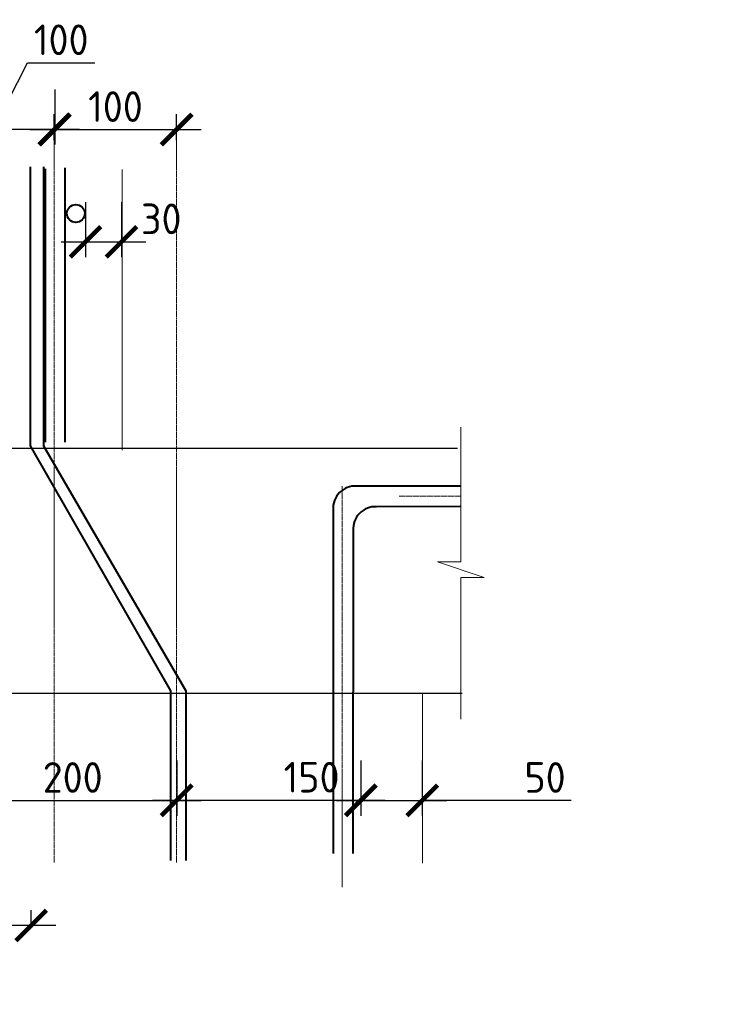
# Model space of a CAD drawing. Header units: millimetres. Extents: x 263826 to 1718326, y -423071 to 70137.
# Tile 7 of 256: x 303211 to 309045, y -277619 to -269577. Entities that reach past the tile are written whole.
import ezdxf

# ---------------------------------------------------------------- set-up
doc = ezdxf.new("R2010")
doc.units = ezdxf.units.MM
doc.linetypes.add('CENTER2', pattern=[28.575, 19.05, -3.175, 3.175, -3.175])
doc.layers.add('РАЗМЕРЫ', color=1, linetype='Continuous', lineweight=9)
doc.styles.add('GOST-2.304_Type-B', font='GOST_Common.ttf')
doc.dimstyles.new('СПДС', dxfattribs={"dimscale": 100, "dimtxt": 2.5, "dimasz": 2.5, "dimexe": 1.25, "dimexo": 0, "dimtad": 1, "dimdec": 0, "dimtxsty": 'GOST-2.304_Type-B', "dimblk": 'ARCHTICK', "dimcen": 2.5, "dimdle": 2, "dimadec": 0, "dimazin": 2, "dimtfac": 0.75, "dimtdec": 0, "dimtmove": 1, "dimatfit": 3, "dimfxl": 1, "dimtolj": 1, "dimarcsym": 1})

# ---------------------------------------------------------------- blocks, each defined once
blk = doc.blocks.new('_ArchTick')
at = {"color": 0, "linetype": 'ByBlock', "const_width": 0.15}
blk.add_lwpolyline([(-0.5, -0.5), (0.5, 0.5)], dxfattribs=at)
blk = doc.blocks.new('*D3531')
at = {"layer": 'DEFPOINTS', "color": 0, "lineweight": 0, "transparency": 16777216}
for p in [(302496.1, -270146.9, -3100), (303498.3, -270146.9, -6200), (303498.3, -270472)]:
    blk.add_point(p, dxfattribs=at)
at = {"layer": 'РАЗМЕРЫ', "color": 0, "lineweight": -2, "transparency": 16777216}
for p, q in [((302997.2, -270472), (303275.2, -269928.5)), ((303275.2, -269928.5), (303825.2, -269928.5)), ((302496.1, -270146.9), (302496.1, -270597)), ((303498.3, -270146.9), (303498.3, -270597)), ((302296.1, -270472), (303698.3, -270472))]:
    blk.add_line(p, q, dxfattribs=at)
at = {"layer": 'РАЗМЕРЫ', "color": 0, "lineweight": -2, "transparency": 16777216, "xscale": 250, "yscale": 250, "zscale": 250, "rotation": 180}
blk.add_blockref('_ArchTick', (302496.1, -270472), dxfattribs=at)
at = {"layer": 'РАЗМЕРЫ', "color": 0, "lineweight": -2, "transparency": 16777216, "xscale": 250, "yscale": 250, "zscale": 250}
blk.add_blockref('_ArchTick', (303498.3, -270472), dxfattribs=at)
at = {"layer": 'РАЗМЕРЫ', "color": 0, "lineweight": 0, "transparency": 16777216, "insert": (303550.2, -269741), "char_height": 250, "attachment_point": 5, "style": 'GOST-2.304_Type-B'}
blk.add_mtext('\\A1;100', dxfattribs=at)
blk = doc.blocks.new('*D3537')
at = {"layer": 'DEFPOINTS', "color": 0, "lineweight": 0, "transparency": 16777216}
for p in [(292810.7, -276975.4), (292810.7, -276975.4), (303304.8, -276975.4)]:
    blk.add_point(p, dxfattribs=at)
at = {"layer": 'РАЗМЕРЫ', "color": 0, "lineweight": -2, "transparency": 16777216}
for p, q in [((292810.7, -276975.4), (292810.7, -276850.4)), ((303304.8, -276975.4), (303304.8, -276850.4)), ((303504.8, -276975.4), (292610.7, -276975.4)), ((298057.7, -276975.4), (298333.8, -277433.4)), ((298333.8, -277433.4), (299719.4, -277433.4))]:
    blk.add_line(p, q, dxfattribs=at)
at = {"layer": 'РАЗМЕРЫ', "color": 0, "lineweight": -2, "transparency": 16777216, "xscale": 250, "yscale": 250, "zscale": 250, "rotation": 180}
blk.add_blockref('_ArchTick', (292810.7, -276975.4), dxfattribs=at)
at = {"layer": 'РАЗМЕРЫ', "color": 0, "lineweight": -2, "transparency": 16777216, "xscale": 250, "yscale": 250, "zscale": 250}
blk.add_blockref('_ArchTick', (303304.8, -276975.4), dxfattribs=at)
at = {"layer": 'РАЗМЕРЫ', "color": 0, "lineweight": 0, "transparency": 16777216, "insert": (299026.6, -277245.8), "char_height": 250, "attachment_point": 5, "style": 'GOST-2.304_Type-B'}
blk.add_mtext('\\A1;по схеме', dxfattribs=at)
blk = doc.blocks.new('*D3541')
at = {"layer": 'DEFPOINTS', "color": 0, "lineweight": 0, "transparency": 16777216}
for p in [(302490.3, -275628.1, -3100), (304492.5, -275628.1, -6200), (304492.5, -275953.2)]:
    blk.add_point(p, dxfattribs=at)
at = {"layer": 'РАЗМЕРЫ', "color": 0, "lineweight": -2, "transparency": 16777216}
for p, q in [((302490.3, -275628.1), (302490.3, -276078.2)), ((304492.5, -275628.1), (304492.5, -276078.2)), ((302290.3, -275953.2), (304692.5, -275953.2))]:
    blk.add_line(p, q, dxfattribs=at)
at = {"layer": 'РАЗМЕРЫ', "color": 0, "lineweight": -2, "transparency": 16777216, "xscale": 250, "yscale": 250, "zscale": 250, "rotation": 180}
blk.add_blockref('_ArchTick', (302490.3, -275953.2), dxfattribs=at)
at = {"layer": 'РАЗМЕРЫ', "color": 0, "lineweight": -2, "transparency": 16777216, "xscale": 250, "yscale": 250, "zscale": 250}
blk.add_blockref('_ArchTick', (304492.5, -275953.2), dxfattribs=at)
at = {"layer": 'РАЗМЕРЫ', "color": 0, "lineweight": 0, "transparency": 16777216, "insert": (303643.7, -275765.7), "char_height": 250, "attachment_point": 5, "style": 'GOST-2.304_Type-B'}
blk.add_mtext('\\A1;200', dxfattribs=at)
blk = doc.blocks.new('*D3533')
at = {"layer": 'DEFPOINTS', "color": 0, "lineweight": 0, "transparency": 16777216}
for p in [(305997, -275628.1, -3100), (306497, -275628.1, -6200), (306497, -275953.2)]:
    blk.add_point(p, dxfattribs=at)
at = {"layer": 'РАЗМЕРЫ', "color": 0, "lineweight": -2, "transparency": 16777216}
for p, q in [((305997, -275628.1), (305997, -276078.2)), ((306497, -275628.1), (306497, -276078.2)), ((305797, -275953.2), (306697, -275953.2)), ((307712.3, -275953.2), (306497, -275953.2))]:
    blk.add_line(p, q, dxfattribs=at)
at = {"layer": 'РАЗМЕРЫ', "color": 0, "lineweight": -2, "transparency": 16777216, "xscale": 250, "yscale": 250, "zscale": 250, "rotation": 180}
blk.add_blockref('_ArchTick', (305997, -275953.2), dxfattribs=at)
at = {"layer": 'РАЗМЕРЫ', "color": 0, "lineweight": -2, "transparency": 16777216, "xscale": 250, "yscale": 250, "zscale": 250}
blk.add_blockref('_ArchTick', (306497, -275953.2), dxfattribs=at)
at = {"layer": 'РАЗМЕРЫ', "color": 0, "lineweight": 0, "transparency": 16777216, "insert": (307499.8, -275765.7), "char_height": 250, "attachment_point": 5, "style": 'GOST-2.304_Type-B'}
blk.add_mtext('\\A1;50', dxfattribs=at)
blk = doc.blocks.new('*D3532')
at = {"layer": 'DEFPOINTS', "color": 0, "lineweight": 0, "transparency": 16777216}
for p in [(304494, -275626.2, -3100), (305995.6, -275626.2, -6200), (305995.6, -275951.3)]:
    blk.add_point(p, dxfattribs=at)
at = {"layer": 'РАЗМЕРЫ', "color": 0, "lineweight": -2, "transparency": 16777216}
for p, q in [((304494, -275626.2), (304494, -276076.3)), ((305995.6, -275626.2), (305995.6, -276076.3)), ((304294, -275951.3), (306195.6, -275951.3))]:
    blk.add_line(p, q, dxfattribs=at)
at = {"layer": 'РАЗМЕРЫ', "color": 0, "lineweight": -2, "transparency": 16777216, "xscale": 250, "yscale": 250, "zscale": 250, "rotation": 180}
blk.add_blockref('_ArchTick', (304494, -275951.3), dxfattribs=at)
at = {"layer": 'РАЗМЕРЫ', "color": 0, "lineweight": -2, "transparency": 16777216, "xscale": 250, "yscale": 250, "zscale": 250}
blk.add_blockref('_ArchTick', (305995.6, -275951.3), dxfattribs=at)
at = {"layer": 'РАЗМЕРЫ', "color": 0, "lineweight": 0, "transparency": 16777216, "insert": (305594.2, -275763.8), "char_height": 250, "attachment_point": 5, "style": 'GOST-2.304_Type-B'}
blk.add_mtext('\\A1;150', dxfattribs=at)
blk = doc.blocks.new('*D3542')
at = {"layer": 'DEFPOINTS', "color": 0, "lineweight": 0, "transparency": 16777216}
for p in [(304492.2, -270474.4), (303493.5, -270560.5), (304492.2, -270560.5)]:
    blk.add_point(p, dxfattribs=at)
at = {"layer": 'РАЗМЕРЫ', "color": 0, "lineweight": -2, "transparency": 16777216}
for p, q in [((303493.5, -270560.5), (303493.5, -270349.4)), ((304492.2, -270560.5), (304492.2, -270349.4)), ((303293.5, -270474.4), (304692.2, -270474.4))]:
    blk.add_line(p, q, dxfattribs=at)
at = {"layer": 'РАЗМЕРЫ', "color": 0, "lineweight": -2, "transparency": 16777216, "xscale": 250, "yscale": 250, "zscale": 250, "rotation": 180}
blk.add_blockref('_ArchTick', (303493.5, -270474.4), dxfattribs=at)
at = {"layer": 'РАЗМЕРЫ', "color": 0, "lineweight": -2, "transparency": 16777216, "xscale": 250, "yscale": 250, "zscale": 250}
blk.add_blockref('_ArchTick', (304492.2, -270474.4), dxfattribs=at)
at = {"layer": 'РАЗМЕРЫ', "color": 0, "lineweight": 0, "transparency": 16777216, "insert": (303992.8, -270286.9), "char_height": 250, "attachment_point": 5, "style": 'GOST-2.304_Type-B'}
blk.add_mtext('\\A1;100', dxfattribs=at)
blk = doc.blocks.new('*D3549')
at = {"layer": 'DEFPOINTS', "color": 0, "lineweight": 0, "transparency": 16777216}
for p in [(303748.5, -271066.1, -3100), (304041.9, -271066.1, -3100), (304041.9, -271391.2)]:
    blk.add_point(p, dxfattribs=at)
at = {"layer": 'РАЗМЕРЫ', "color": 0, "lineweight": -2, "transparency": 16777216}
for p, q in [((303748.5, -271066.1), (303748.5, -271516.2)), ((304041.9, -271066.1), (304041.9, -271516.2)), ((303548.5, -271391.2), (304241.9, -271391.2))]:
    blk.add_line(p, q, dxfattribs=at)
at = {"layer": 'РАЗМЕРЫ', "color": 0, "lineweight": -2, "transparency": 16777216, "xscale": 250, "yscale": 250, "zscale": 250, "rotation": 180}
blk.add_blockref('_ArchTick', (303748.5, -271391.2), dxfattribs=at)
at = {"layer": 'РАЗМЕРЫ', "color": 0, "lineweight": -2, "transparency": 16777216, "xscale": 250, "yscale": 250, "zscale": 250}
blk.add_blockref('_ArchTick', (304041.9, -271391.2), dxfattribs=at)
at = {"layer": 'РАЗМЕРЫ', "color": 0, "lineweight": 0, "transparency": 16777216, "insert": (304366.7, -271203.7), "char_height": 250, "attachment_point": 5, "style": 'GOST-2.304_Type-B'}
blk.add_mtext('\\A1;30', dxfattribs=at)

msp = doc.modelspace()

# ---------------------------------------------------------------- linework, layer by layer
at = {"color": 0, "linetype": 'CENTER2', "lineweight": 18}
for p, q in [((303493.4896, -270436.27652), (303493.4896, -276465.34435)), ((304492.18293, -270436.27652), (304492.18293, -276465.34435)), ((305842.74327, -273385.81975, 3100), (305842.74327, -276665.52191, 3100)), ((306308.80198, -273467.47853, 3100), (306807.61392, -273467.47853, 3100))]:
    msp.add_line(p, q, dxfattribs=at)
at = {"color": 0, "lineweight": 40}
for p, q in [((303419.68492, -270795.7451, 3100), (303419.68492, -273027.19005, 3100)), ((303579.68492, -270785.88777, 3100), (303579.68492, -273027.19005, 3100))]:
    msp.add_line(p, q, dxfattribs=at)
at = {"color": 0, "lineweight": 30}
for p, q in [((295372.07712, -273077.19005), (306785.65342, -273077.19005)), ((294784.4367, -275077.19005), (306823.90378, -275077.19005))]:
    msp.add_line(p, q, dxfattribs=at)
at = {"color": 0, "lineweight": 40}
for points in [[(303295.66171, -270777.50209), (303295.66171, -273057.00609), (304441.42242, -275057.00609), (304441.42242, -276445.1604)], [(303404.8358, -270777.50209), (303404.8358, -273057.00609), (304566.55082, -275057.00609), (304566.55082, -276445.1604)], [(305961.22158, -273384.9308), (306807.61392, -273384.9308)], [(306124.32859, -273554.10562), (306807.61392, -273551.1435)]]:
    msp.add_lwpolyline(points, dxfattribs=at)
at = {"linetype": 'ByBlock', "lineweight": 18}
msp.add_lwpolyline([(306812.78155, -272903.99775), (306812.78155, -274005.09876), (306621.4964, -274005.09876), (307004.06669, -274132.6222), (306812.78155, -274132.6222), (306812.78155, -275289.49776)], dxfattribs=at)
at = {"color": 0, "lineweight": 40}
for points in [[(305961.189, -273385.77986, 0.4476921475), (305769.24404, -273579.86153), (305770.57352, -276386.67302)], [(306125.08082, -273554.7216, 0.4476921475), (305933.13586, -273748.80327), (305931.04278, -276386.67302)]]:
    msp.add_lwpolyline(points, format="xyb", dxfattribs=at)
msp.add_circle((303669.2567, -271159.38138), 72.93998, dxfattribs=at)
at = {"layer": 'РАЗМЕРЫ', "color": 1}
for p, q in [((304047.2651, -273093.70033), (304047.2651, -270800.79935)), ((306498.38139, -276465.34435), (306498.38139, -275077.19005))]:
    msp.add_line(p, q, dxfattribs=at)

# ---------------------------------------------------------------- dimensions: what is measured, and where the dimension line sits
at = {"layer": 'РАЗМЕРЫ', "color": 146, "lineweight": 0, "true_color": 0x006272}
for base, p1, p2, picture, middle in [((303498.33609, -270471.99416, 6200), (302496.11137, -270146.88853, 3100), (303498.33609, -270146.88853), '*D3531', (303337.69436, -269928.54466, 6200)), ((304492.53755, -275953.15682, 6200), (302490.31282, -275628.05119, 3100), (304492.53755, -275628.05119), '*D3541', (303643.68133, -275953.15682, 6200)), ((305995.58604, -275951.28685, 6200), (304493.97917, -275626.18122, 3100), (305995.58604, -275626.18122), '*D3532', (305594.1538, -275951.28685, 6200)), ((306497.01096, -275953.15682, 6200), (305997.01096, -275628.05119, 3100), (306497.01096, -275628.05119), '*D3533', (307499.79392, -275953.15682, 6200))]:
    dim = msp.add_linear_dim(base=base, p1=p1, p2=p2, dimstyle='СПДС', override={"dimlfac": 0.1}, dxfattribs=at)
    dim.commit()
    dim.dimension.update_dxf_attribs({"geometry": picture, "text_midpoint": middle, "dimtype": 160})
at = {"layer": 'РАЗМЕРЫ', "color": 146, "lineweight": 0}
dim = msp.add_linear_dim(base=(304492.18293, -270474.425), p1=(303493.4896, -270560.47071), p2=(304492.18293, -270560.47071), dimstyle='СПДС', override={"dimlfac": 0.1}, dxfattribs=at)
dim.commit()
dim.dimension.update_dxf_attribs({"geometry": '*D3542', "text_midpoint": (303992.83626, -270286.925)})
at = {"layer": 'РАЗМЕРЫ', "color": 146, "lineweight": 0, "true_color": 0x006272}
for base, p1, p2, text, picture, middle in [((304041.94264, -271391.23581), (303748.52177, -271066.13018, -3100), (304041.94264, -271066.13018, -3100), '30', '*D3549', (304366.71052, -271391.23581)), ((292810.70018, -276975.35607), (303304.76047, -276975.35607), (292810.70018, -276975.35607), 'по схеме', '*D3537', (298396.3068, -277433.37309))]:
    dim = msp.add_linear_dim(base=base, p1=p1, p2=p2, text=text, dimstyle='СПДС', override={"dimlfac": 0.1}, dxfattribs=at)
    dim.commit()
    dim.dimension.update_dxf_attribs({"geometry": picture, "text_midpoint": middle, "dimtype": 160})

doc.saveas('drawing.dxf')
